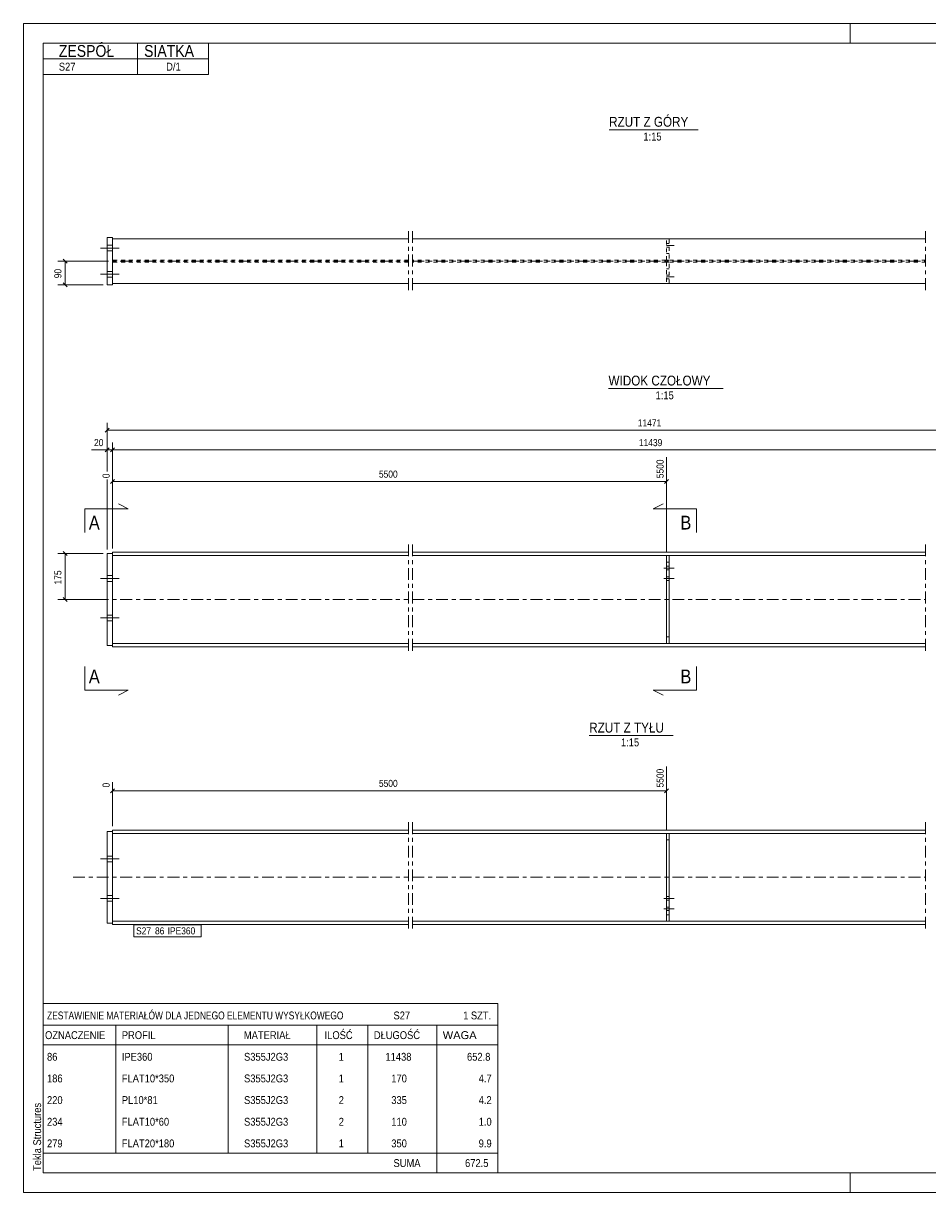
# Model space of a CAD drawing. Header units: millimetres. Extents: x 0 to 420, y 0 to 297.
# Tile 1 of 2: x 0 to 230, y 0 to 297. Entities that reach past the tile are written whole.
import ezdxf

# ---------------------------------------------------------------- set-up
doc = ezdxf.new("R2010")
doc.units = ezdxf.units.MM
for name, pattern in [('XKITLINE00', [0]), ('XKITLINE01', [4, 1, -1, 1, -1]), ('XKITLINE02', [4, 2, -2]), ('XKITLINE03', [6, 3, -1, 1, -1])]:
    doc.linetypes.add(name, pattern=pattern)
for name, color, linetype, lineweight in [('Arkusz rysunku', 3, 'Continuous', 0), ('Element', 2, 'Continuous', 0), ('Inny typ obiektu', 7, 'Continuous', 0), ('Przekrój', 7, 'Continuous', 0), ('Wymiar', 4, 'Continuous', 0), ('Znak elementu', 2, 'Continuous', 0), ('Śruba', 3, 'Continuous', 0)]:
    doc.layers.add(name, color=color, linetype=linetype, lineweight=lineweight)
doc.styles.add('ARIAL', font='ARIAL.TTF')

msp = doc.modelspace()

# ---------------------------------------------------------------- linework, layer by layer
at = {"layer": 'Arkusz rysunku', "linetype": 'XKITLINE00', "lineweight": 0}
for p, q in [((420, 297), (0, 297)), ((0, 297), (0, 0)), ((0, 292), (0, 297)), ((5, 297), (0, 297)), ((210, 292), (210, 297)), ((415, 292), (5, 292)), ((5, 292), (5, 5)), ((0, 0), (0, 5)), ((5, 5), (415, 5)), ((210, 0), (210, 5)), ((0, 0), (420, 0))]:
    msp.add_line(p, q, dxfattribs=at)
at = {"layer": 'Element', "linetype": 'XKITLINE03', "lineweight": 0}
for p, q in [((97.82, 244.26), (97.82, 228.93)), ((98.82, 244.26), (98.82, 228.93)), ((229.15, 244.26), (229.15, 228.93)), ((12.62, 236.59), (97.82, 236.59)), ((98.82, 236.59), (229.15, 236.59)), ((97.82, 164.65), (97.82, 136.65)), ((98.82, 164.65), (98.82, 136.65)), ((229.15, 164.65), (229.15, 136.65)), ((12.62, 150.65), (97.82, 150.65)), ((98.82, 150.65), (229.15, 150.65)), ((97.82, 94.09), (97.82, 66.09)), ((98.82, 94.09), (98.82, 66.09)), ((229.15, 94.09), (229.15, 66.09)), ((12.62, 80.09), (97.82, 80.09)), ((98.82, 80.09), (229.15, 80.09))]:
    msp.add_line(p, q, dxfattribs=at)
at = {"layer": 'Element', "linetype": 'XKITLINE00', "lineweight": 0}
for p, q in [((21.29, 242.59), (22.62, 242.59)), ((21.29, 230.59), (21.29, 242.59)), ((22.62, 242.59), (22.62, 242.26)), ((22.62, 242.26), (22.62, 230.93)), ((22.62, 242.26), (97.82, 242.26)), ((98.82, 242.26), (229.15, 242.26)), ((22.62, 230.59), (21.29, 230.59)), ((22.62, 230.93), (97.82, 230.93)), ((22.62, 230.93), (22.62, 230.59)), ((98.82, 230.93), (229.15, 230.93)), ((21.29, 138.98), (21.29, 162.32)), ((22.62, 162.32), (21.29, 162.32)), ((22.62, 162.65), (22.62, 162.32)), ((97.82, 162.65), (22.62, 162.65)), ((22.62, 138.98), (22.62, 162.32)), ((22.62, 161.8), (97.82, 161.8)), ((229.15, 162.65), (98.82, 162.65)), ((98.82, 161.8), (229.15, 161.8)), ((163.32, 139.5), (163.32, 161.8)), ((163.32, 161.8), (163.99, 161.8)), ((163.99, 139.5), (163.99, 161.8)), ((22.62, 138.98), (21.29, 138.98)), ((97.82, 139.5), (22.62, 139.5)), ((22.62, 138.65), (22.62, 138.98)), ((22.62, 138.65), (97.82, 138.65)), ((229.15, 139.5), (98.82, 139.5)), ((98.82, 138.65), (229.15, 138.65)), ((163.99, 139.5), (163.32, 139.5)), ((22.62, 92.09), (22.62, 91.75)), ((97.82, 92.09), (22.62, 92.09)), ((229.15, 92.09), (98.82, 92.09)), ((21.29, 91.75), (22.62, 91.75)), ((21.29, 91.75), (21.29, 68.42)), ((22.62, 91.75), (22.62, 68.42)), ((22.62, 91.24), (97.82, 91.24)), ((98.82, 91.24), (229.15, 91.24)), ((163.32, 68.93), (163.32, 91.24)), ((163.32, 91.24), (163.99, 91.24)), ((163.99, 68.93), (163.99, 91.24)), ((21.29, 68.42), (22.62, 68.42)), ((97.82, 68.93), (22.62, 68.93)), ((22.62, 68.09), (22.62, 68.42)), ((229.15, 68.93), (98.82, 68.93)), ((163.99, 68.93), (163.32, 68.93)), ((97.82, 68.09), (22.62, 68.09)), ((229.15, 68.09), (98.82, 68.09))]:
    msp.add_line(p, q, dxfattribs=at)
at = {"layer": 'Element', "linetype": 'XKITLINE01', "lineweight": 0}
for p, q in [((22.62, 242.26), (22.62, 230.93)), ((163.32, 236.86), (163.32, 242.26)), ((163.32, 242.26), (163.99, 242.26)), ((163.99, 242.26), (163.99, 236.86)), ((163.99, 238.53), (163.32, 238.53)), ((97.82, 236.86), (22.62, 236.86)), ((97.82, 236.33), (22.62, 236.33)), ((229.15, 236.86), (98.82, 236.86)), ((229.15, 236.33), (98.82, 236.33)), ((163.99, 236.86), (163.32, 236.86)), ((163.99, 236.33), (163.32, 236.33)), ((163.32, 236.33), (163.32, 230.93)), ((163.99, 234.66), (163.32, 234.66)), ((163.99, 230.93), (163.99, 236.33)), ((163.32, 230.93), (163.99, 230.93)), ((22.62, 162.32), (22.62, 161.8)), ((22.62, 138.98), (22.62, 161.8)), ((163.32, 139.5), (163.32, 161.8)), ((163.32, 161.8), (163.99, 161.8)), ((163.99, 161.8), (163.99, 139.5)), ((163.99, 160.14), (163.32, 160.14)), ((163.32, 160.14), (163.99, 160.14)), ((163.32, 141.16), (163.99, 141.16)), ((163.32, 141.16), (163.99, 141.16)), ((163.99, 139.5), (163.32, 139.5)), ((22.62, 91.75), (22.62, 90.5)), ((22.62, 68.93), (22.62, 91.24)), ((163.32, 68.93), (163.32, 91.24)), ((163.32, 91.24), (163.99, 91.24)), ((163.32, 89.57), (163.99, 89.57)), ((163.99, 89.57), (163.32, 89.57)), ((163.99, 91.24), (163.99, 68.93)), ((22.62, 68.42), (22.62, 68.93)), ((163.32, 70.6), (163.99, 70.6)), ((163.32, 70.6), (163.99, 70.6)), ((163.99, 68.93), (163.32, 68.93))]:
    msp.add_line(p, q, dxfattribs=at)
at = {"layer": 'Inny typ obiektu', "linetype": 'XKITLINE00', "lineweight": 0}
for p, q in [((5, 292), (47, 292)), ((5, 292), (5, 288)), ((29, 288), (29, 292)), ((47, 288), (47, 292)), ((5, 288), (47, 288)), ((5, 288), (5, 284)), ((29, 288), (29, 284)), ((47, 288), (47, 284)), ((5, 284), (47, 284)), ((148.76, 270), (171.36, 270)), ((148.61, 204.27), (177.69, 204.27)), ((143.71, 116.11), (165.01, 116.11)), ((5, 48), (5, 42.5)), ((5, 48), (120.5, 48)), ((120.5, 48), (120.5, 42.5)), ((5, 42.5), (5, 37.5)), ((5, 42.5), (120.5, 42.5)), ((23.5, 42.5), (23.5, 37.5)), ((52, 37.5), (52, 42.5)), ((74.5, 42.5), (74.5, 37.5)), ((87.5, 42.5), (87.5, 37.5)), ((105, 42.5), (105, 37.5)), ((120.5, 42.5), (120.5, 37.5)), ((5, 37.5), (120.5, 37.5)), ((5, 37.5), (5, 32)), ((23.5, 37.5), (23.5, 32)), ((52, 32), (52, 37.5)), ((74.5, 37.5), (74.5, 32)), ((87.5, 37.5), (87.5, 32)), ((105, 37.5), (105, 32)), ((120.5, 37.5), (120.5, 32)), ((5, 32), (5, 26.5)), ((23.5, 32), (23.5, 26.5)), ((52, 26.5), (52, 32)), ((74.5, 32), (74.5, 26.5)), ((87.5, 32), (87.5, 26.5)), ((105, 32), (105, 26.5)), ((120.5, 32), (120.5, 26.5)), ((5, 26.5), (5, 21)), ((23.5, 26.5), (23.5, 21)), ((52, 21), (52, 26.5)), ((74.5, 26.5), (74.5, 21)), ((87.5, 26.5), (87.5, 21)), ((105, 26.5), (105, 21)), ((120.5, 26.5), (120.5, 21)), ((5, 21), (5, 15.5)), ((23.5, 21), (23.5, 15.5)), ((52, 15.5), (52, 21)), ((74.5, 21), (74.5, 15.5)), ((87.5, 21), (87.5, 15.5)), ((105, 21), (105, 15.5)), ((120.5, 21), (120.5, 15.5)), ((5, 15.5), (5, 10)), ((23.5, 15.5), (23.5, 10)), ((52, 10), (52, 15.5)), ((74.5, 15.5), (74.5, 10)), ((87.5, 15.5), (87.5, 10)), ((105, 15.5), (105, 10)), ((120.5, 15.5), (120.5, 10)), ((5, 10), (5, 5)), ((5, 10), (120.5, 10)), ((105, 10), (105, 5)), ((120.5, 10), (120.5, 5)), ((5, 5), (120.5, 5))]:
    msp.add_line(p, q, dxfattribs=at)
at = {"layer": 'Przekrój', "linetype": 'XKITLINE00', "lineweight": 0}
for p, q in [((15.62, 173.69), (15.62, 167.69)), ((15.62, 173.69), (21.62, 173.69)), ((21.62, 173.69), (26.62, 173.69)), ((26.62, 173.69), (24.12, 174.94)), ((159.99, 173.69), (162.49, 174.94)), ((164.99, 173.69), (159.99, 173.69)), ((170.99, 173.69), (164.99, 173.69)), ((170.99, 173.69), (170.99, 167.69)), ((15.62, 127.61), (15.62, 133.61)), ((170.99, 127.61), (170.99, 133.61)), ((15.62, 127.61), (21.62, 127.61)), ((21.62, 127.61), (26.62, 127.61)), ((26.62, 127.61), (24.12, 126.36)), ((159.99, 127.61), (162.49, 126.36)), ((164.99, 127.61), (159.99, 127.61)), ((170.99, 127.61), (164.99, 127.61))]:
    msp.add_line(p, q, dxfattribs=at)
at = {"layer": 'Wymiar', "linetype": 'XKITLINE00', "lineweight": 0}
for p, q in [((21.62, 236.59), (8.76, 236.59)), ((10.11, 237.1), (11.13, 236.08)), ((10.62, 230.59), (10.62, 236.59)), ((20.29, 230.59), (8.76, 230.59)), ((10.11, 231.1), (11.13, 230.08)), ((21.8, 194.16), (20.78, 193.14)), ((21.29, 183.16), (21.29, 195.51)), ((21.29, 193.65), (297.51, 193.65)), ((21.29, 183.16), (21.29, 190.51)), ((22.62, 163.65), (22.62, 190.51)), ((22.62, 163.65), (22.62, 190.51)), ((21.29, 188.65), (17.27, 188.65)), ((21.29, 188.65), (17.27, 188.65)), ((21.8, 189.16), (20.78, 188.14)), ((21.29, 188.65), (22.62, 188.65)), ((23.13, 189.16), (22.11, 188.14)), ((23.13, 189.16), (22.11, 188.14)), ((22.62, 188.65), (296.72, 188.65)), ((163.32, 162.8), (163.32, 186.81)), ((22.62, 163.65), (22.62, 182.8)), ((21.29, 163.32), (21.29, 181.11)), ((21.29, 163.32), (21.29, 181.11)), ((23.13, 181.16), (22.11, 180.14)), ((22.62, 180.65), (163.32, 180.65)), ((163.83, 181.16), (162.81, 180.14)), ((20.29, 162.32), (8.76, 162.32)), ((10.11, 162.83), (11.13, 161.81)), ((10.62, 150.65), (10.62, 162.32)), ((21.62, 150.65), (8.76, 150.65)), ((10.11, 151.16), (11.13, 150.14)), ((163.32, 92.24), (163.32, 108.25)), ((22.62, 93.09), (22.62, 104.24)), ((23.13, 102.59), (22.11, 101.58)), ((22.62, 102.09), (163.32, 102.09)), ((163.83, 102.59), (162.81, 101.58))]:
    msp.add_line(p, q, dxfattribs=at)
at = {"layer": 'Znak elementu', "linetype": 'XKITLINE00', "lineweight": 0}
for p, q in [((28.02, 67.99), (45.12, 67.99)), ((28.02, 64.99), (28.02, 67.99)), ((45.12, 64.99), (45.12, 67.99)), ((28.02, 64.99), (45.12, 64.99))]:
    msp.add_line(p, q, dxfattribs=at)
at = {"layer": 'Śruba', "linetype": 'XKITLINE00', "lineweight": 0}
for p, q in [((21.29, 240.66), (22.62, 240.66)), ((21.29, 240.66), (22.62, 240.66)), ((19.55, 239.93), (24.35, 239.93)), ((19.55, 239.93), (24.35, 239.93)), ((21.29, 239.19), (22.62, 239.19)), ((21.29, 239.19), (22.62, 239.19)), ((19.55, 233.26), (24.35, 233.26)), ((19.55, 233.26), (24.35, 233.26)), ((21.29, 233.99), (22.62, 233.99)), ((21.29, 233.99), (22.62, 233.99)), ((21.29, 232.53), (22.62, 232.53)), ((21.29, 232.53), (22.62, 232.53)), ((165.32, 158.65), (162.65, 158.65)), ((163.99, 159.12), (163.32, 159.12)), ((163.99, 158.18), (163.32, 158.18)), ((19.55, 155.98), (24.35, 155.98)), ((19.55, 155.98), (24.35, 155.98)), ((21.29, 156.72), (22.62, 156.72)), ((21.29, 156.72), (22.62, 156.72)), ((21.29, 155.25), (22.62, 155.25)), ((21.29, 155.25), (22.62, 155.25)), ((165.32, 155.98), (162.65, 155.98)), ((163.99, 156.45), (163.32, 156.45)), ((163.99, 155.52), (163.32, 155.52)), ((19.55, 145.98), (24.35, 145.98)), ((19.55, 145.98), (24.35, 145.98)), ((21.29, 146.72), (22.62, 146.72)), ((21.29, 146.72), (22.62, 146.72)), ((21.29, 145.25), (22.62, 145.25)), ((21.29, 145.25), (22.62, 145.25)), ((19.55, 84.75), (24.35, 84.75)), ((19.55, 84.75), (24.35, 84.75)), ((21.29, 85.49), (22.62, 85.49)), ((21.29, 85.49), (22.62, 85.49)), ((21.29, 84.02), (22.62, 84.02)), ((21.29, 84.02), (22.62, 84.02)), ((19.55, 74.75), (24.35, 74.75)), ((19.55, 74.75), (24.35, 74.75)), ((21.29, 75.49), (22.62, 75.49)), ((21.29, 75.49), (22.62, 75.49)), ((165.32, 74.75), (162.65, 74.75)), ((163.99, 75.22), (163.32, 75.22)), ((163.99, 74.29), (163.32, 74.29)), ((21.29, 74.02), (22.62, 74.02)), ((21.29, 74.02), (22.62, 74.02)), ((165.32, 72.09), (162.65, 72.09)), ((163.99, 72.55), (163.32, 72.55)), ((163.99, 71.62), (163.32, 71.62))]:
    msp.add_line(p, q, dxfattribs=at)
at = {"layer": 'Śruba', "linetype": 'XKITLINE02', "lineweight": 0}
for p, q in [((165.32, 240.59), (162.65, 240.59)), ((165.32, 240.59), (162.65, 240.59)), ((163.99, 241.06), (163.32, 241.06)), ((163.99, 241.06), (163.32, 241.06)), ((163.99, 240.13), (163.32, 240.13)), ((163.99, 240.13), (163.32, 240.13)), ((165.32, 232.59), (162.65, 232.59)), ((165.32, 232.59), (162.65, 232.59)), ((163.99, 233.06), (163.32, 233.06)), ((163.99, 233.06), (163.32, 233.06)), ((163.99, 232.13), (163.32, 232.13)), ((163.99, 232.13), (163.32, 232.13)), ((165.32, 158.65), (162.65, 158.65)), ((163.99, 159.12), (163.32, 159.12)), ((163.99, 158.18), (163.32, 158.18)), ((165.32, 155.98), (162.65, 155.98)), ((163.99, 156.45), (163.32, 156.45)), ((163.99, 155.52), (163.32, 155.52)), ((165.32, 74.75), (162.65, 74.75)), ((163.99, 75.22), (163.32, 75.22)), ((163.99, 74.29), (163.32, 74.29)), ((165.32, 72.09), (162.65, 72.09)), ((163.99, 72.55), (163.32, 72.55)), ((163.99, 71.62), (163.32, 71.62))]:
    msp.add_line(p, q, dxfattribs=at)

# ---------------------------------------------------------------- texts
at = {"layer": 'Arkusz rysunku', "style": 'ARIAL', "width": 0.85}
msp.add_text('Tekla Structures', height=2, rotation=90, dxfattribs=at).set_placement((4.5, 5.5))
at = {"layer": 'Inny typ obiektu', "style": 'ARIAL'}
for s, height, width, p in [('ZESPÓŁ', 3, 0.85, (9, 288.5)), ('SIATKA', 3, 0.85, (30.66, 288.5)), ('S27', 2, 0.85, (9, 285)), ('D/1', 2, 0.85, (36.26, 285)), ('RZUT Z GÓRY', 2.5, 0.85, (148.76, 270.75)), ('1:15', 2, 0.85, (157.46, 267.25)), ('WIDOK CZOŁOWY', 2.5, 0.85, (148.61, 205.02)), ('1:15', 2, 0.85, (160.56, 201.52)), ('RZUT Z TYŁU', 2.5, 0.85, (143.71, 116.86)), ('1:15', 2, 0.85, (151.77, 113.36)), ('ZESTAWIENIE MATERIAŁÓW DLA JEDNEGO ELEMENTU WYSYŁKOWEGO', 2, 0.765, (6, 44)), ('S27', 2, 0.85, (94, 44)), ('1', 2, 0.85, (111.69, 44)), (' SZT.', 2, 0.85, (113, 44)), ('OZNACZENIE', 2, 0.85, (5.5, 39)), ('PROFIL', 2, 0.85, (25, 39)), ('MATERIAŁ', 2, 0.85, (56, 39)), ('ILOŚĆ', 2, 0.85, (76.5, 39)), ('DŁUGOŚĆ', 2, 0.85, (89, 39)), ('WAGA', 2, 1.008832, (106.5, 39)), ('86', 2, 0.85, (6, 33.5)), ('IPE360', 2, 0.85, (25, 33.5)), ('S355J2G3', 2, 0.85, (56.04, 33.5)), ('1', 2, 0.85, (80.09, 33.5)), ('11438', 2, 0.85, (91.96, 33.5)), ('652.8', 2, 0.85, (112.67, 33.5)), ('186', 2, 0.85, (6, 28)), ('FLAT10*350', 2, 0.85, (25, 28)), ('S355J2G3', 2, 0.85, (56.04, 28)), ('1', 2, 0.85, (80.09, 28)), ('170', 2, 0.85, (93.44, 28)), ('4.7', 2, 0.85, (115.63, 28)), ('220', 2, 0.85, (6, 22.5)), ('PL10*81', 2, 0.85, (25, 22.5)), ('S355J2G3', 2, 0.85, (56.04, 22.5)), ('2', 2, 0.85, (80.09, 22.5)), ('335', 2, 0.85, (93.44, 22.5)), ('4.2', 2, 0.85, (115.63, 22.5)), ('234', 2, 0.85, (6, 17)), ('FLAT10*60', 2, 0.85, (25, 17)), ('S355J2G3', 2, 0.85, (56.04, 17)), ('2', 2, 0.85, (80.09, 17)), ('110', 2, 0.85, (93.44, 17)), ('1.0', 2, 0.85, (115.63, 17)), ('279', 2, 0.85, (6, 11.5)), ('FLAT20*180', 2, 0.85, (25, 11.5)), ('S355J2G3', 2, 0.85, (56.04, 11.5)), ('1', 2, 0.85, (80.09, 11.5)), ('350', 2, 0.85, (93.44, 11.5)), ('9.9', 2, 0.85, (115.63, 11.5)), ('SUMA', 2, 0.85, (94, 6.5)), ('672.5', 2, 0.85, (112.17, 6.5))]:
    msp.add_text(s, height=height, dxfattribs=dict(at, width=width)).set_placement(p)
at = {"layer": 'Przekrój', "style": 'ARIAL', "width": 0.85}
for s, p in [('A', (16.62, 168.44)), ('B', (166.87, 168.44)), ('A', (16.62, 129.36)), ('B', (166.87, 129.36))]:
    msp.add_text(s, height=3.5, dxfattribs=at).set_placement(p)
at = {"layer": 'Wymiar', "style": 'ARIAL', "width": 0.85}
for s, p in [('90', (9.66, 232.26)), ('5500', (162.6, 181.47)), ('0', (21.9, 181.47)), ('175', (9.66, 154.48)), ('5500', (162.6, 102.91)), ('0', (21.9, 102.91))]:
    msp.add_text(s, height=1.8, rotation=90.0002, dxfattribs=at).set_placement(p)
for s, p in [('11471', (156.06, 194.61)), ('20', (17.94, 189.61)), ('11439', (156.33, 189.61)), ('5500', (90.3, 181.61)), ('5500', (90.3, 103.05))]:
    msp.add_text(s, height=1.8, dxfattribs=at).set_placement(p)
at = {"layer": 'Znak elementu', "style": 'ARIAL', "width": 0.85}
for s, p in [('S27', (28.62, 65.59)), ('86', (33.43, 65.59)), ('IPE360', (36.64, 65.59))]:
    msp.add_text(s, height=1.8, dxfattribs=at).set_placement(p)

doc.saveas('drawing.dxf')
